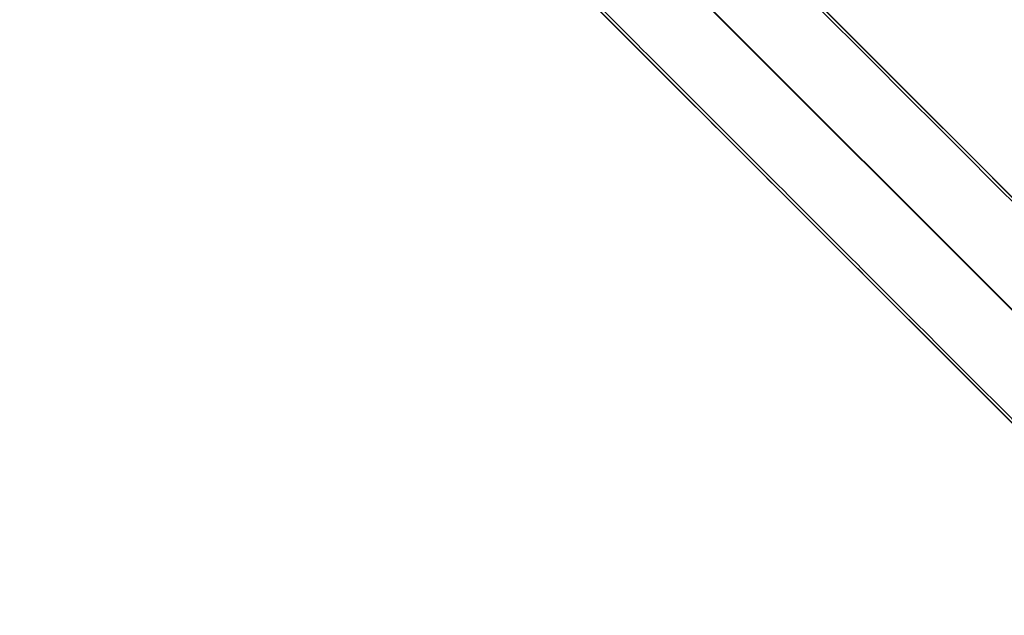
# Model space of a CAD drawing. Header units: millimetres. Extents: x -346 to 346, y -260 to 459.
# Tile 26 of 33: x 51 to 223, y -132 to -28. Entities that reach past the tile are written whole.
import ezdxf

# ---------------------------------------------------------------- set-up
doc = ezdxf.new("R2010")
doc.units = ezdxf.units.MM
doc.layers.add('Layer 01', color=7, linetype='Continuous', true_color=0x000000)

# ---------------------------------------------------------------- blocks, each defined once
blk = doc.blocks.new('Note Lounge Wooden Base v14')
at = {"layer": 'Layer 01', "color": 18, "true_color": 0x000000}
for p, q in [((278.2465183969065, -112.3351602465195, -101.3623752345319), (-258.4475285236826, 424.3588866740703, -101.3623752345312)), ((258.4475285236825, -132.1341501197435, -101.3623752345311), (-278.246518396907, 404.5598968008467, -101.3623752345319)), ((268.7005768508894, -122.5882085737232, -141.112375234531), (7.071067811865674, 139.0413004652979, -141.1123752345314)), ((268.3918084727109, -122.1898701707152, -61.11237523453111), (17.99953245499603, 128.202405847, -61.11237523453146))]:
    blk.add_line(p, q, dxfattribs=at)
for points in [[(278.246518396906, -112.33516024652, -141.112375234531), (9.899494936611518, 156.011863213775, -141.1123752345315), (-258.447528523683, 424.35888667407, -141.112375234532)], [(-278.246518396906, 404.559896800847, -141.112375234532), (-9.899494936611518, 136.212873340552, -141.1123752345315), (258.447528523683, -132.134150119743, -141.112375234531)], [(24.6121625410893, 140.592088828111, -61.1123752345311), (151.2525637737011, 13.951687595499, -61.1123752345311), (277.892965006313, -112.688713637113, -61.1123752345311)], [(278.246518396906, -112.33516024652, -61.6123752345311), (151.4872686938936, 14.424089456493, -61.6123752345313), (24.7280189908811, 141.183339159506, -61.6123752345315)], [(5.117758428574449, 121.195619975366, -61.6123752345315), (131.7826434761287, -5.469265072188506, -61.6123752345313), (258.447528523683, -132.134150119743, -61.6123752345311)], [(258.801081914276, -131.78059672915, -61.1123752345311), (132.2502507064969, -5.229765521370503, -61.1123752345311), (5.699419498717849, 121.321065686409, -61.1123752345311)]]:
    blk.add_open_spline(points, degree=2, dxfattribs=at)

msp = doc.modelspace()

# ---------------------------------------------------------------- block references
at = {"layer": 'Layer 01'}
msp.add_blockref('Note Lounge Wooden Base v14', (0, 0), dxfattribs=at)

doc.saveas('drawing.dxf')
